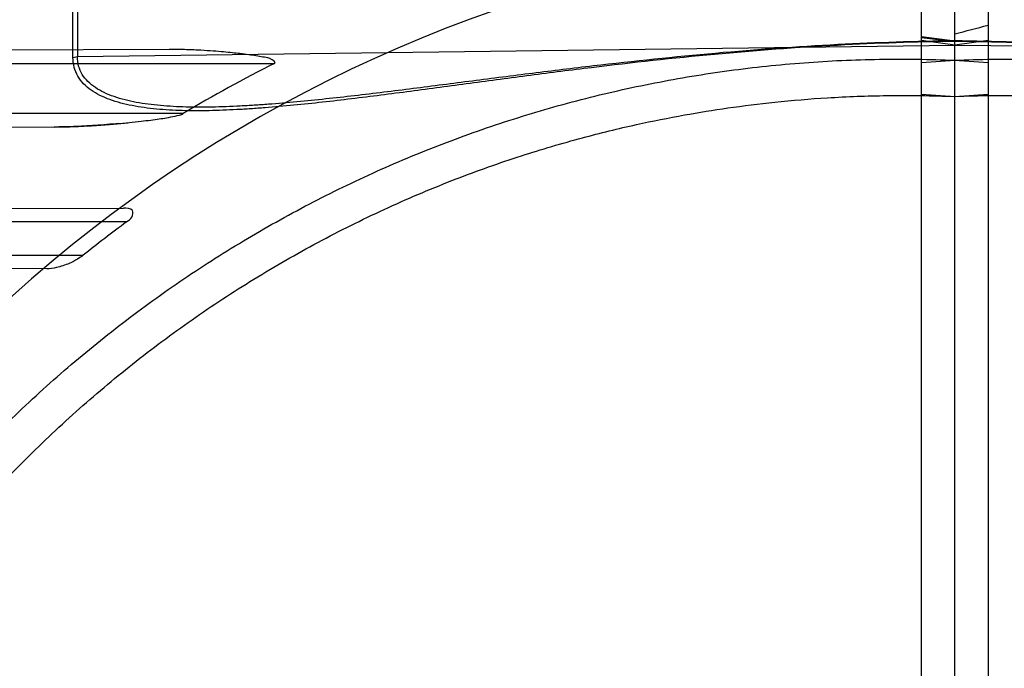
# Model space of a CAD drawing. Header units: millimetres. Extents: x 0 to 297, y 0 to 210.
# Tile 36 of 256: x 144.663 to 144.87, y 91.211 to 91.347. Entities that reach past the tile are written whole.
import ezdxf

# ---------------------------------------------------------------- set-up
doc = ezdxf.new("R2010")
doc.units = ezdxf.units.MM
doc.header["$LTSCALE"] = 16.335
doc.layers.get('0').update_dxf_attribs({"linetype": 'CONTINUOUS'})
for name, color, linetype in [('01_GLOBAL', 7, 'CONTINUOUS'), ('INTFCLR_1', 7, 'CONTINUOUS'), ('INTFCLR_144815', 7, 'CONTINUOUS'), ('INTFCLR_72935', 7, 'CONTINUOUS')]:
    doc.layers.add(name, color=color, linetype=linetype)

msp = doc.modelspace()

# ---------------------------------------------------------------- linework, layer by layer
at = {"color": 7, "linetype": 'Continuous'}
msp.add_circle((145.8748034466, 92.1344639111), 2.66, dxfattribs=at)
at = {"color": 9, "linetype": 'Continuous'}
msp.add_arc((145.8748034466, 92.1344639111), 2.6259090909, 182.9674534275, 267.0325465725, dxfattribs=at)
at = {"layer": '01_GLOBAL', "color": 7, "linetype": 'Continuous'}
msp.add_circle((145.8748034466, 92.1344639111), 2.695, dxfattribs=at)
at = {"layer": 'INTFCLR_1', "color": 6, "linetype": 'Continuous'}
for p, q in [((144.8526077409, 90.5108806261), (144.8526077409, 91.6996557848)), ((144.8596077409, 91.19795469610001), (144.8596077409, 91.7002682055)), ((144.8526077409, 91.3382384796), (144.8596077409, 91.33868004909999)), ((144.8526077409, 91.3315341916), (144.8596077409, 91.3310804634))]:
    msp.add_line(p, q, dxfattribs=at)
at = {"layer": 'INTFCLR_1', "color": 9, "linetype": 'Continuous'}
for p, q in [((144.8526077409, 91.34364925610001), (144.8596077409, 91.3427460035)), ((144.8526077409, 91.34346578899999), (144.8596077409, 91.34263040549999)), ((144.8596077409, 91.3418689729), (144.8526077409, 91.3427981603)), ((144.8596077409, 91.3418689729), (145.0437571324, 91.3394491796))]:
    msp.add_line(p, q, dxfattribs=at)
at = {"layer": 'INTFCLR_1', "color": 6, "linetype": 'Continuous'}
for radius in [0.4224162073, 0.4014439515]:
    msp.add_arc((144.8596077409, 91.07026820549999), radius, 270, 90.00000002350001, dxfattribs=at)
at = {"layer": 'INTFCLR_1', "color": 9, "linetype": 'Continuous'}
msp.add_arc((144.8596077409, 91.07026820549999), 0.2950858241, 22.4933176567, 89.9999999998, dxfattribs=at)
for points, knots in [([(145.0437571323, 91.3394491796), (145.0437571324, 91.3387865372), (145.0435967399, 91.33748352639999), (145.0428212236, 91.3356835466), (145.0416005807, 91.33415836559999), (145.0400325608, 91.33289732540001), (145.0381929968, 91.33186514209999), (145.0353795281, 91.3307251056), (145.0322813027, 91.3299643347), (145.0290246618, 91.3294479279), (145.0255506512, 91.3290645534), (145.0210510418, 91.32882657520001), (145.0154982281, 91.3288205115), (145.0107565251, 91.3289931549), (145.0068843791, 91.32921432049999), (145.0029311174, 91.3294880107), (144.9979361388, 91.3299119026), (144.9918864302, 91.3305182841), (144.9837070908, 91.331430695), (144.9733971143, 91.332703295), (144.9609491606, 91.33431280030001), (144.9484021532, 91.33592174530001), (144.9314965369, 91.3379826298), (144.9144576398, 91.3397864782), (144.8994523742, 91.34099989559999), (144.8908165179, 91.34157792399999), (144.878258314, 91.34229678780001), (144.8678494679, 91.3426404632), (144.8596077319, 91.3427459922)], [0, 0, 0, 0, 0.0104860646, 0.0204761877, 0.0306271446, 0.0410848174, 0.0521313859, 0.0638920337, 0.0890319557, 0.1023818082, 0.1160723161, 0.1443183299, 0.1736348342, 0.2039189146, 0.219389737, 0.2350089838, 0.2666261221, 0.2987127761, 0.3312205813, 0.3968618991, 0.4630987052, 0.529845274, 0.597038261, 0.7326043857, 0.8009458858, 0.8352534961, 0.8695669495, 1, 1, 1, 1]), ([(145.0446863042, 91.33927230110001), (145.0446863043, 91.3385754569), (145.0445262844, 91.337209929), (145.0437506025, 91.3353181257), (145.0425255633, 91.3337104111), (145.0409484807, 91.3323792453), (145.0390976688, 91.3312896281), (145.036271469, 91.3300877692), (145.033153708, 91.32928276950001), (145.0298773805, 91.3287361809), (145.0263852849, 91.3283297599), (145.0218615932, 91.3280754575), (145.0162790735, 91.3280644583), (145.0115123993, 91.32824229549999), (145.0076200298, 91.32847195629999), (145.0036458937, 91.3287568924), (144.9986245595, 91.3291991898), (144.9925431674, 91.3298328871), (144.9843206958, 91.33078736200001), (144.9739567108, 91.33211984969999), (144.9614439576, 91.33380617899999), (144.9488315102, 91.33549255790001), (144.9318385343, 91.337652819), (144.9147104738, 91.3395435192), (144.8996250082, 91.3408138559), (144.8909435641, 91.34141814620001), (144.8783324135, 91.3421678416), (144.8678806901, 91.3425239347), (144.8596077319, 91.3426303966)], [0, 0, 0, 0, 0.0109495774, 0.0213196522, 0.0317515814, 0.042393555, 0.05355310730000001, 0.0653771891, 0.09055277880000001, 0.1038959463, 0.1175707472, 0.1457706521, 0.1750333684, 0.2052626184, 0.220706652, 0.2362998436, 0.2678673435, 0.2999076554, 0.3323720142, 0.397933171, 0.4640942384, 0.5307643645, 0.5978761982, 0.7332556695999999, 0.8014900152, 0.8357407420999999, 0.869995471, 1, 1, 1, 1])]:
    msp.add_open_spline(points, degree=3, knots=knots, dxfattribs=at)
at = {"layer": 'INTFCLR_1', "color": 6, "linetype": 'Continuous'}
for points, knots in [([(144.8596077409, 91.33868004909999), (144.8622420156, 91.33879228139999), (144.8675141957, 91.3389390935), (144.8754252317, 91.3389261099), (144.8833324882, 91.3386799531), (144.891229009, 91.33820083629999), (144.8991079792, 91.3374891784), (144.9069625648, 91.3365455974), (144.9147859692, 91.33537091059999), (144.9225714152, 91.3339661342), (144.9303121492, 91.332332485), (144.9380014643, 91.3304713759), (144.9456326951, 91.3283844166), (144.9531992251, 91.32607341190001), (144.960694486, 91.3235403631), (144.9681119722, 91.32078746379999), (144.9754452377, 91.3178171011), (144.9826879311, 91.31463184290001), (144.9898338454, 91.3112344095), (144.9968766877, 91.3076277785), (145.0038104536, 91.3038150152), (145.0106289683, 91.2997995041), (145.0173264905, 91.2955846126), (145.0238969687, 91.2911741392), (145.0303348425, 91.2865718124), (145.0366343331, 91.2817817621), (145.0427901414, 91.2768080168), (145.0487967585, 91.2716550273), (145.0546491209, 91.26632713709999), (145.0603420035, 91.2608291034), (145.0658705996, 91.25516556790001), (145.0712299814, 91.249341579), (145.0764156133, 91.2433620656), (145.0814228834, 91.23723234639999), (145.0862475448, 91.2309576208), (145.0908853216, 91.2245434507), (145.0953322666, 91.21799529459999), (145.0995844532, 91.2113189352), (145.1036382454, 91.20452008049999), (145.1074900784, 91.19760470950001), (145.1111366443, 91.19057876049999), (145.1145747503, 91.1834483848), (145.1178014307, 91.1762197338), (145.1208138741, 91.1688991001), (145.1236094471, 91.1614929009), (145.1253270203, 91.15650250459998), (145.1261488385, 91.1539953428)], [0, 0, 0, 0, 0.0227205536, 0.0454410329, 0.06816134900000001, 0.09088163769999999, 0.1136018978, 0.1363221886, 0.1590426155, 0.1817632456, 0.2044840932, 0.2272051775, 0.2499266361, 0.2726484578, 0.2953706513, 0.3180932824, 0.3408163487, 0.363539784, 0.3862638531, 0.4089891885, 0.4317141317, 0.4544408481, 0.4771673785, 0.4998953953, 0.5226228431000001, 0.5453516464, 0.5680799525, 0.5908095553, 0.6135387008, 0.6362690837, 0.6589990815, 0.6817302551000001, 0.7044610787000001, 0.7271930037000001, 0.7499246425, 0.7726572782, 0.7953897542, 0.8181230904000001, 0.8408563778, 0.8635903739, 0.8863244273, 0.90905904, 0.9317938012, 0.9545290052, 0.9772643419, 1, 1, 1, 1]), ([(144.8596077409, 91.3310804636), (144.8648083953, 91.3312938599), (144.8752252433, 91.3314085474), (144.8908287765, 91.33064674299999), (144.9063869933, 91.32894786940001), (144.9218926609, 91.32630552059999), (144.9372546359, 91.3227196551), (144.9521403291, 91.31827948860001), (144.9666984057, 91.31298513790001), (144.9809232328, 91.30684139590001), (144.9949848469, 91.2997330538), (145.0085894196, 91.29179002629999), (145.0216818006, 91.2830461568), (145.034218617, 91.2735334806), (145.0461538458, 91.2632873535), (145.0574487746, 91.2523426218), (145.0680597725, 91.2407435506), (145.0779508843, 91.2285299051), (145.0870808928, 91.2157559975), (145.0954235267, 91.2024631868), (145.1029524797, 91.1886942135), (145.1096391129, 91.1745018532), (145.1154570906, 91.159946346), (145.1203896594, 91.1450752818), (145.124422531, 91.12993449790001), (145.1275415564, 91.11457599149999), (145.129734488, 91.0990581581), (145.1309929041, 91.0834437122), (145.1313133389, 91.067798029), (145.130697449, 91.05217638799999), (145.1291501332, 91.0366302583), (145.1266772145, 91.0212060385), (145.1232874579, 91.0059571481), (145.1189925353, 90.9909371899), (145.1138089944, 90.9762041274), (145.1077578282, 90.96181579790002), (145.1008640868, 90.9478257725), (145.0931513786, 90.9342772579), (145.0846508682, 90.92122296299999), (145.0753942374, 90.90870812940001), (145.0654166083, 90.8967754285), (145.0547444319, 90.88545571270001), (145.0434240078, 90.87479883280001), (145.0314894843, 90.864834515), (145.0189896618, 90.8556023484), (145.005966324, 90.8471335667), (144.9924717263, 90.8394595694), (144.9785675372, 90.83261186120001), (144.9645877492, 90.8267302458), (144.9509740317, 90.8219028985), (144.9383319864, 90.81816671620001), (144.9268866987, 90.81537344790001), (144.9166921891, 90.8133362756), (144.9070094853, 90.8117755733), (144.897001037, 90.8105367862), (144.8858733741, 90.80961349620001), (144.8732656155, 90.80913904), (144.8643587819, 90.80926099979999), (144.8596077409, 90.8094559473)], [0, 0, 0, 0, 0.0185657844, 0.0371317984, 0.05569073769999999, 0.0743563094, 0.09320240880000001, 0.1119235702, 0.129729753, 0.1484268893, 0.1671582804, 0.1858963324, 0.2045840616, 0.2232805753, 0.241995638, 0.2606572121, 0.2793460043, 0.298034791, 0.3166822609, 0.3353170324, 0.3539796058, 0.3726237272, 0.3912431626, 0.4098577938, 0.4284754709, 0.4470981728, 0.4657246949, 0.4843423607, 0.5029403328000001, 0.5215094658, 0.5400731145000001, 0.5586325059, 0.5771954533, 0.5957587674, 0.6143211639, 0.6328711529, 0.651401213, 0.6699184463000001, 0.6884460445, 0.7069331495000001, 0.7254085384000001, 0.7438945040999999, 0.7623917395, 0.7808314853, 0.7993176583, 0.8177869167, 0.8362093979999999, 0.8546575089, 0.8730374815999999, 0.8902753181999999, 0.9061521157, 0.9200376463, 0.9322836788, 0.9432240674, 0.9550134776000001, 0.9682465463, 0.9830392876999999, 1, 1, 1, 1])]:
    msp.add_open_spline(points, degree=3, knots=knots, dxfattribs=at)
at = {"layer": 'INTFCLR_144815', "color": 6, "linetype": 'Continuous'}
for radius in [0.4466793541, 0.4256665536]:
    msp.add_circle((144.8596077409, 91.07026820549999), radius, dxfattribs=at)
for radius, start, end in [(0.6157754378, 313.9937911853, 154.5150993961), (0.5947754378, 312.9543589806, 154.5144414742), (0.5903864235, 71.6563998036, 156.0440844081), (0.5808960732, 70.9981667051, 162.0018332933), (0.5751005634, 108.7136429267, 257.7559644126), (0.4627266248, 45.0000000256, 314.9999999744), (0.4618985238, 44.999999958, 315.000000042), (0.461229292, 44.99999997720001, 315.0000000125), (0.4169682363, 115.6072723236, 154.3927276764), (0.3959554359, 117.0737153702, 152.9262846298)]:
    msp.add_arc((144.8596077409, 91.07026820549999), radius, start, end, dxfattribs=at)
at = {"layer": 'INTFCLR_144815', "color": 9, "linetype": 'Continuous'}
for radius, start, end in [(0.6114469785, 71.617857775, 156.0236179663), (0.6044472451, 71.6178577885, 156.0236179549), (0.5785048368, 70.768222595, 162.2317774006), (0.4297215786, 128.4841463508, 246.0405071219)]:
    msp.add_arc((144.8596077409, 91.07026820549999), radius, start, end, dxfattribs=at)
at = {"layer": 'INTFCLR_72935', "color": 6, "linetype": 'Continuous'}
for p, q in [((144.8596077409, 90.50326820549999), (144.8596077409, 91.7002682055)), ((144.8666077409, 91.6996557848), (144.8666077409, 90.5108806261)), ((144.8596077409, 91.33868004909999), (144.8666077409, 91.3382384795)), ((144.8596077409, 91.3310804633), (144.8666077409, 91.3315341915))]:
    msp.add_line(p, q, dxfattribs=at)
at = {"layer": 'INTFCLR_72935', "color": 9, "linetype": 'Continuous'}
for p, q in [((144.6745291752, 91.3392722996), (144.674529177, 91.41708957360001)), ((144.6754583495, 91.41731762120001), (144.6754583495, 91.3394491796)), ((144.6754583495, 91.3394491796), (144.8596077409, 91.3418689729)), ((144.8666077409, 91.34279816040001), (144.8596077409, 91.34186897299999)), ((144.6947175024, 91.3409426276), (144.6262404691, 91.3407035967)), ((144.6745291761, 91.3392722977), (144.6754583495, 91.3394491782)), ((144.6277391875, 91.33801820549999), (144.7168637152, 91.33801820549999)), ((144.6976929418, 91.3275182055), (144.616072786, 91.3275182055)), ((144.6090843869, 91.32489270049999), (144.6705863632, 91.3246780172)), ((144.6408286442, 91.3075045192), (144.685113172, 91.307659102)), ((144.6857743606, 91.3047682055), (144.6413268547, 91.3047682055)), ((144.6340092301, 91.29776820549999), (144.6766605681, 91.29776820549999)), ((144.669007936, 91.29493352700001), (144.6280766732, 91.2950764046))]:
    msp.add_line(p, q, dxfattribs=at)
at = {"layer": 'INTFCLR_72935', "color": 6, "linetype": 'Continuous'}
for centre, radius, start, end in [((144.8596077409, 91.07026820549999), 0.4224162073, 90, 270.0000000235), ((144.8596077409, 91.07026820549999), 0.4014439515, 90, 270.0000000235), ((144.3779684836, 93.2253199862), 1.9417791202, 284.3615708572, 284.5748839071), ((144.8480613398, 91.0757293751), 0.2932716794, 116.5743491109, 120.8456671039), ((144.8586241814, 91.07028992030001), 0.2913024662, 126.3964410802, 128.6568878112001)]:
    msp.add_arc(centre, radius, start, end, dxfattribs=at)
at = {"layer": 'INTFCLR_72935', "color": 9, "linetype": 'Continuous'}
msp.add_arc((144.8596077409, 91.07026820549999), 0.2950857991, 90.00000000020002, 157.5066823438, dxfattribs=at)
for points, knots in [([(144.8596077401, 91.3426303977), (144.8514000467, 91.342524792), (144.8345631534, 91.341954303), (144.8091463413, 91.3400505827), (144.7898258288, 91.3379255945), (144.7769716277, 91.3363299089), (144.7684635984, 91.33523556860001), (144.7579276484, 91.3338273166), (144.7454124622, 91.3321401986), (144.7330744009, 91.3305529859), (144.7229027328, 91.32940747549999), (144.7158502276, 91.32877985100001), (144.7118696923, 91.3284900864), (144.7079564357, 91.3282543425), (144.7031590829, 91.32806859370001), (144.6975392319, 91.3280702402), (144.6929849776, 91.3283170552), (144.6894695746, 91.3287177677), (144.6861772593, 91.3292580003), (144.6830465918, 91.3300549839), (144.6801980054, 91.3312493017), (144.6783231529, 91.33233850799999), (144.6767226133, 91.3336753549), (144.6754795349, 91.3352903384), (144.6746916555, 91.3371935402), (144.6745291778, 91.3385709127), (144.6745291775, 91.3392722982)], [0, 0, 0, 0, 0.1289801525, 0.2646247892, 0.4004023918, 0.4343527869, 0.4681570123, 0.5351918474, 0.6013787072, 0.6665897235, 0.7306589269, 0.7622023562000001, 0.7778384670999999, 0.7933700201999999, 0.8238027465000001, 0.8532617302, 0.8816493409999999, 0.8954141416, 0.908833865, 0.9340747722, 0.9459268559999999, 0.9572740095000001, 0.9680210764, 0.9784972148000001, 0.9889789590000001, 1, 1, 1, 1]), ([(144.8596077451, 91.3427459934), (144.8514309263, 91.3426413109), (144.8346716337, 91.34209094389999), (144.8093763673, 91.3402704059), (144.7901546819, 91.3382428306), (144.7773663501, 91.3367204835), (144.7689027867, 91.33567653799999), (144.7584216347, 91.3343329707), (144.7459712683, 91.33272272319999), (144.7336970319, 91.3312068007), (144.7235786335, 91.33011144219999), (144.7165635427, 91.32951003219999), (144.7126039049, 91.32923175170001), (144.7086430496, 91.3290008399), (144.7056665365, 91.32888985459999), (144.7036721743, 91.3288550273)], [0, 0, 0, 0, 0.1566143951, 0.3210466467, 0.4855983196, 0.5267373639, 0.5676974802, 0.6489192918, 0.7291134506, 0.8081312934, 0.8857786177, 0.92401377, 0.9429688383, 0.9617983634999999, 1, 1, 1, 1]), ([(144.7036721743, 91.3288550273), (144.7018755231, 91.32882365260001), (144.6982807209, 91.3288252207), (144.6938187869, 91.32905260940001), (144.6903215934, 91.329430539), (144.6870489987, 91.3299409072), (144.6839378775, 91.33069410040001), (144.6811022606, 91.33182691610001), (144.6792388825, 91.332858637), (144.6776475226, 91.3341250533), (144.6764089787, 91.335657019), (144.6756212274, 91.3374678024), (144.6754583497, 91.33878221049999), (144.6754583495, 91.3394491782)], [0, 0, 0, 0, 0.1636849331, 0.3273608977, 0.4066878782, 0.4839772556, 0.6290768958, 0.6969461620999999, 0.7616165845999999, 0.8224219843, 0.8811135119, 0.9392447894, 1, 1, 1, 1])]:
    msp.add_open_spline(points, degree=3, knots=knots, dxfattribs=at)
at = {"layer": 'INTFCLR_72935', "color": 7, "linetype": 'Continuous'}
for points, knots in [([(144.7168637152, 91.33801820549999), (144.7172835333, 91.33823235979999), (144.7155875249, 91.3393105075), (144.7144697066, 91.3392876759), (144.7129053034, 91.33962999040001), (144.7113185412, 91.3398415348), (144.7096717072, 91.34005831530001), (144.7079091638, 91.34025249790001), (144.7060449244, 91.3404344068), (144.7038426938, 91.34061575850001), (144.7017680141, 91.3407492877), (144.6998895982, 91.3408408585), (144.6982921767, 91.3408990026), (144.696553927, 91.3409381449), (144.6953470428, 91.34094414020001), (144.6947175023, 91.3409426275)], [0, 0, 0, 0, 0.0623209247, 0.1287621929, 0.1947080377, 0.2604393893, 0.3441324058, 0.4131627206, 0.4952041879, 0.591727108, 0.7053810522, 0.7700912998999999, 0.8404134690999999, 0.9167516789, 1, 1, 1, 1]), ([(144.6705863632, 91.3246780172), (144.6714803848, 91.3246804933), (144.6731914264, 91.32469672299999), (144.6756396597, 91.32479347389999), (144.6778627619, 91.32491489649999), (144.6798777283, 91.3250501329), (144.6817117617, 91.3251915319), (144.6833905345, 91.3253353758), (144.6849236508, 91.325477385), (144.6867171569, 91.3256551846), (144.6886865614, 91.32586852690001), (144.6907821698, 91.3261226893), (144.6925625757, 91.32636397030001), (144.6942644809, 91.3266233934), (144.6959529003, 91.3269454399), (144.6971651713, 91.3272261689), (144.6976929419, 91.3275182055)], [0, 0, 0, 0, 0.0981516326, 0.1878326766, 0.268965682, 0.3425770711, 0.4095406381, 0.470912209, 0.5275566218, 0.5785752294, 0.6687774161, 0.7450365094, 0.8102977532, 0.8660965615, 0.9337790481, 1, 1, 1, 1]), ([(144.6841647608, 91.325407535), (144.6824976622, 91.32525585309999), (144.679325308, 91.3249936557), (144.6747978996, 91.3247395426), (144.6719375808, 91.3246733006), (144.6705863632, 91.3246780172)], [0, 0, 0, 0, 0.3692023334, 0.7019831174, 1, 1, 1, 1])]:
    msp.add_open_spline(points, degree=3, knots=knots, dxfattribs=at)
at = {"layer": 'INTFCLR_72935', "color": 6, "linetype": 'Continuous'}
for points, knots in [([(144.5930666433, 91.1539953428), (144.5938884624, 91.15650250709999), (144.5956060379, 91.16149291), (144.5984016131, 91.1688991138), (144.6014140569, 91.1762197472), (144.6046407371, 91.1834483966), (144.6080788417, 91.19057876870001), (144.6117254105, 91.1976047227), (144.6155772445, 91.20452009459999), (144.6196310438, 91.2113189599), (144.6238832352, 91.21799532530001), (144.6283301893, 91.2245434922), (144.6329679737, 91.2309576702), (144.637792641, 91.2372324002), (144.642799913, 91.2433621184), (144.6479855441, 91.2493416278), (144.6533449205, 91.2551656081), (144.6588735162, 91.260829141), (144.664566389, 91.2663271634), (144.6704187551, 91.2716550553), (144.67642536, 91.276808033), (144.6825811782, 91.28178178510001), (144.6888806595, 91.2865718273), (144.6953185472, 91.2911741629), (144.7018890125, 91.2955846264), (144.7085865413, 91.2997995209), (144.7154050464, 91.30381502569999), (144.7223388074, 91.30762778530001), (144.729381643, 91.3112344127), (144.7365275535, 91.31463184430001), (144.7437702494, 91.3178171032), (144.7511035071, 91.32078746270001), (144.7585209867, 91.32354035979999), (144.7660162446, 91.326073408), (144.773582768, 91.3283844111), (144.7812139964, 91.3304713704), (144.7889033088, 91.33233247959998), (144.796644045, 91.33396613), (144.8044294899, 91.33537090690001), (144.8122528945, 91.33654559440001), (144.820107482, 91.33748917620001), (144.8279864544, 91.338200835), (144.8358829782, 91.3386799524), (144.8437902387, 91.3389261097), (144.85170128, 91.3389390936), (144.856973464, 91.33879228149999), (144.8596077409, 91.33868004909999)], [0, 0, 0, 0, 0.0227356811, 0.0454710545, 0.0682062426, 0.09094098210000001, 0.1136756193, 0.1364096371, 0.1591436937, 0.1818769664, 0.2046103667, 0.2273428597, 0.2500755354, 0.2728072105, 0.2955391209, 0.3182699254, 0.3410011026, 0.3637310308, 0.3864614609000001, 0.4091905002, 0.4319201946, 0.4546483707, 0.4773773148, 0.5001046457, 0.5228327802, 0.5455591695, 0.5682859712, 0.5910108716, 0.6137361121, 0.6364602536, 0.6591836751, 0.681906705, 0.7046293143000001, 0.7273515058, 0.750073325, 0.77279473, 0.7955158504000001, 0.8182366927, 0.8409573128, 0.8636777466, 0.886398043, 0.9091183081, 0.9318386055, 0.9545589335, 0.9772794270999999, 1, 1, 1, 1]), ([(144.8596077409, 90.8094559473), (144.854407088, 90.80924255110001), (144.8439902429, 90.80912786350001), (144.828386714, 90.8098896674), (144.8128285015, 90.8115885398), (144.7973228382, 90.81423088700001), (144.781960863, 90.81781675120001), (144.7670751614, 90.8222569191), (144.7525170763, 90.8275512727), (144.7382922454, 90.83369501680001), (144.724230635, 90.84080335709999), (144.710626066, 90.8487463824), (144.6975336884, 90.857490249), (144.6849968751, 90.86700292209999), (144.673061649, 90.8772490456), (144.6617667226, 90.8881937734), (144.6511557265, 90.89979284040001), (144.6412646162, 90.9120064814), (144.6321346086, 90.92478038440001), (144.6237919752, 90.9380731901), (144.616263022, 90.9518421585), (144.6095763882, 90.96603451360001), (144.6037584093, 90.9805900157), (144.5988258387, 90.99546107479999), (144.5947929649, 91.01060185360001), (144.5916739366, 91.0259603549), (144.5894810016, 91.0414781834), (144.5882225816, 91.05709262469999), (144.5879021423, 91.0727383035), (144.5885180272, 91.0883599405), (144.5900653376, 91.1039060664), (144.5925382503, 91.11933028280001), (144.5959280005, 91.1345791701), (144.6002229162, 91.1495991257), (144.60540645, 91.16433218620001), (144.6114576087, 91.1787205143), (144.6183513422, 91.19271053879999), (144.6260640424, 91.2062590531), (144.6345645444, 91.21931334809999), (144.6438211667, 91.2318281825), (144.653798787, 91.2437608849), (144.664470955, 91.2550806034), (144.6757913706, 91.2657374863), (144.6877258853, 91.2757018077), (144.7002256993, 91.28493397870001), (144.7132490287, 91.29340276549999), (144.7267436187, 91.30107676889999), (144.7406478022, 91.3079244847), (144.7546275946, 91.3138061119), (144.7682413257, 91.3186334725), (144.7808833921, 91.3223696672), (144.7923287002, 91.3251629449), (144.8025232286, 91.327200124), (144.812205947, 91.32876083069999), (144.8222144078, 91.329999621), (144.8333420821, 91.3309229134), (144.8459498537, 91.33139737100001), (144.8548566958, 91.3312754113), (144.8596077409, 91.3310804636)], [0, 0, 0, 0, 0.0185657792, 0.0371317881, 0.0556907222, 0.0743562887, 0.09320238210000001, 0.1119235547, 0.1297297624, 0.1484268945, 0.1671582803, 0.1858963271, 0.2045840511, 0.2232805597, 0.2419956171, 0.2606571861, 0.279345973, 0.2980347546, 0.3166822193, 0.3353169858, 0.3539795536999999, 0.37262367, 0.3912431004, 0.4098577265, 0.4284753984, 0.447098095, 0.4657246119, 0.4843422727, 0.5029402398, 0.5215093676, 0.5400730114, 0.5586323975, 0.5771953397, 0.5957586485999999, 0.6143210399, 0.632871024, 0.6514010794, 0.6699183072, 0.6884459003, 0.706933, 0.7254083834, 0.7438943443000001, 0.7623915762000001, 0.7808313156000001, 0.7993174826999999, 0.8177867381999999, 0.836209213, 0.8546573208, 0.8730372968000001, 0.8902751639, 0.9061519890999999, 0.920037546, 0.9322836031, 0.9432240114, 0.9550134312, 0.9682465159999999, 0.9830392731, 1, 1, 1, 1]), ([(144.6857743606, 91.3047682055), (144.6861758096, 91.3050641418), (144.6869974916, 91.3055705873), (144.6873790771, 91.3076692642), (144.685766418, 91.3076613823), (144.685113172, 91.307659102)], [0, 0, 0, 0, 0.3087914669, 0.5955431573, 1, 1, 1, 1]), ([(144.6766605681, 91.29776820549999), (144.6762899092, 91.2974717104), (144.6753532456, 91.2968457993), (144.6739176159, 91.2961268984), (144.6724353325, 91.2955604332), (144.6708624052, 91.29511294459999), (144.6697070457, 91.2949310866), (144.669007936, 91.29493352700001)], [0, 0, 0, 0, 0.1720921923, 0.4069463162, 0.5807728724, 0.7465273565, 1, 1, 1, 1])]:
    msp.add_open_spline(points, degree=3, knots=knots, dxfattribs=at)

doc.saveas('drawing.dxf')
